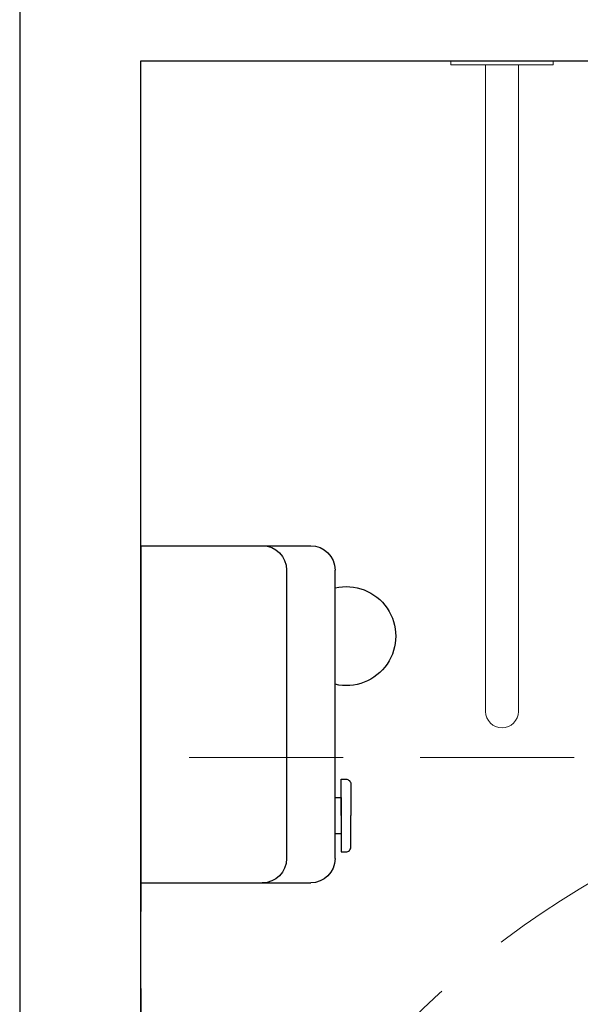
# Model space of a CAD drawing. Header units: millimetres. Extents: x 6161 to 8965, y -9035 to -5431.
# Tile 10 of 256: x 6509 to 6555, y -6877 to -6795. Entities that reach past the tile are written whole.
import ezdxf

# ---------------------------------------------------------------- set-up
doc = ezdxf.new("R2010")
doc.units = ezdxf.units.MM
doc.linetypes.add('DASHED', pattern=[19.05, 12.7, -6.35])
for name, color, linetype in [('Wyposazenie Wew - ludzie 2d', 7, 'Continuous'), ('Wyposazenie Wew - Urzadzenia Sanitarne', 6, 'Continuous'), ('Ściany', 7, 'Continuous')]:
    doc.layers.add(name, color=color, linetype=linetype)

# ---------------------------------------------------------------- blocks, each defined once
blk = doc.blocks.new('Z$W@#0FA31E09')
at = {"layer": 'Wyposazenie Wew - ludzie 2d', "color": 8, "linetype": 'DASHED', "lineweight": 0, "true_color": 0x707070}
blk.add_lwpolyline([(150, 0), (150, 150), (0, 150), (0, 0)], close=True, dxfattribs=at)
blk.add_circle((75, 75), 75, dxfattribs=at)
blk = doc.blocks.new('Poręcz NPS_Prosta')
at = {"linetype": 'Continuous', "lineweight": 20}
for p, q in [((4.225, 0), (-4.225, 0)), ((-4.225, -0.338), (-4.225, 0)), ((4.225, -0.338), (4.225, 0)), ((4.225, -0.338), (-4.225, -0.338)), ((-1.352, -0.338), (-1.352, -53.665)), ((1.352, -0.338), (1.352, -53.665))]:
    blk.add_line(p, q, dxfattribs=at)
blk.add_arc((0, -53.665), 1.352, 180, 0, dxfattribs=at)
blk = doc.blocks.new('*U500')
for p, q in [((0, 0), (27.8, 0)), ((0, 0), (0, -14)), ((27.8, 0), (27.8, -14)), ((2, -12), (25.8, -12)), ((25.8, -16), (2, -16))]:
    blk.add_line(p, q)
blk.add_lwpolyline([(20.755, -16.5), (23.755, -16.5), (23.755, -16), (20.755, -16)], close=True)
for points in [[(22.255, -16.5), (19.255, -16.5), (19.255, -16.9, 0.414214), (19.655, -17.3, 0), (22.255, -17.3, 3.979577)], [(22.255, -16.5), (25.255, -16.5), (25.255, -16.9, -0.414214), (24.855, -17.3, 0), (22.255, -17.3, -3.979577)]]:
    blk.add_lwpolyline(points, format="xyb")
for centre, radius, start, end in [((2, -10), 2, 180, 270), ((25.8, -10), 2, 270, 0), ((2, -14), 2, 180, 270), ((25.8, -14), 2, 270, 0), ((7.449, -16.923), 4.082, 166.92643, 13.07357)]:
    blk.add_arc(centre, radius, start, end)

msp = doc.modelspace()

# ---------------------------------------------------------------- linework, layer by layer
at = {"layer": 'Ściany'}
msp.add_lwpolyline([(6793.833, -6788.817), (6518.833, -6788.817), (6518.833, -6778.817), (6508.833, -6778.817), (6508.833, -6898.317), (6518.833, -6898.317), (6518.833, -6798.817), (6738.852, -6798.817), (6738.852, -7008.317), (6518.833, -7008.317), (6518.833, -6998.317), (6508.833, -6998.317), (6508.833, -7008.317), (6508.833, -7008.317), (6508.833, -7028.317), (6518.833, -7028.317), (6518.833, -7018.317), (6777.854, -7018.317)], dxfattribs=at)

# ---------------------------------------------------------------- block references
at = {"rotation": 90}
msp.add_blockref('Z$W@#0FA31E09', (6668.852, -7006.272), dxfattribs=at)
msp.add_blockref('Z$W@#0FA31E09', (6668.852, -7006.272), dxfattribs=at)
at = {"layer": 'Wyposazenie Wew - Urzadzenia Sanitarne'}
msp.add_blockref('Poręcz NPS_Prosta', (6548.603, -6798.817), dxfattribs=at)
at = {"layer": 'Wyposazenie Wew - Urzadzenia Sanitarne', "xscale": -1, "rotation": 89.99999999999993}
msp.add_blockref('*U500', (6518.833, -6838.817), dxfattribs=at)

doc.saveas('drawing.dxf')
